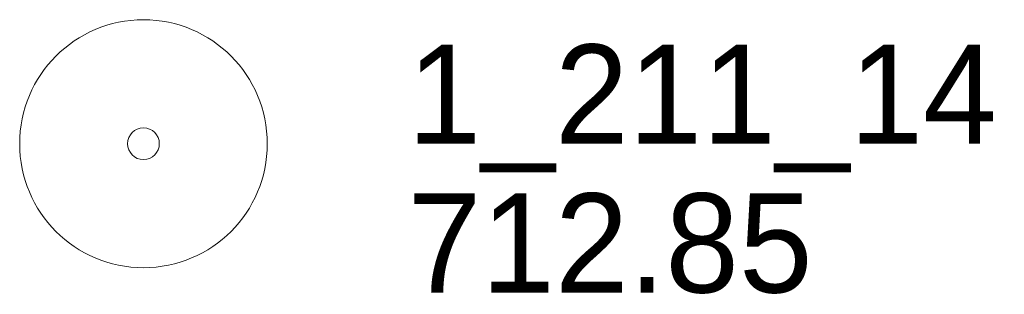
# Model space of a CAD drawing. Extents: x 863487 to 870045, y 569252 to 575761.
# Tile 31 of 66: x 866059 to 866119, y 573185 to 573201. Entities that reach past the tile are written whole.
import ezdxf

# ---------------------------------------------------------------- set-up
doc = ezdxf.new("R2010")
doc.units = 0
doc.header["$LTSCALE"] = 0.005
doc.header["$MEASUREMENT"] = 0
doc.layers.add('E_MAP_PassPoints', color=40, linetype='Continuous', lineweight=15)
doc.styles.add('Style-IGR_FONT_0', font='IGR_FONT_0.shx')

# ---------------------------------------------------------------- blocks, each defined once
blk = doc.blocks.new('PP')
at = {"layer": 'E_MAP_PassPoints', "color": 40, "linetype": 'Continuous', "lineweight": 0}
for radius in [7.5, 0.96]:
    blk.add_circle((0, 0), radius, dxfattribs=at)

msp = doc.modelspace()

# ---------------------------------------------------------------- block references
at = {"layer": 'E_MAP_PassPoints', "color": 40, "linetype": 'Continuous'}
msp.add_blockref('PP', (866066.425, 573193.943), dxfattribs=at)
msp.add_blockref('PP', (866066.425, 573193.943), dxfattribs=at)

# ---------------------------------------------------------------- texts
at = {"layer": 'E_MAP_PassPoints', "color": 40, "linetype": 'Continuous', "style": 'Style-IGR_FONT_0'}
for s, p in [('1_211_14', (866082.425, 573193.943)), ('1_211_14', (866082.425, 573193.943)), ('712.85', (866082.425, 573184.943)), ('712.85', (866082.425, 573184.943))]:
    msp.add_text(s, height=6, dxfattribs=at).set_placement(p)

doc.saveas('drawing.dxf')
